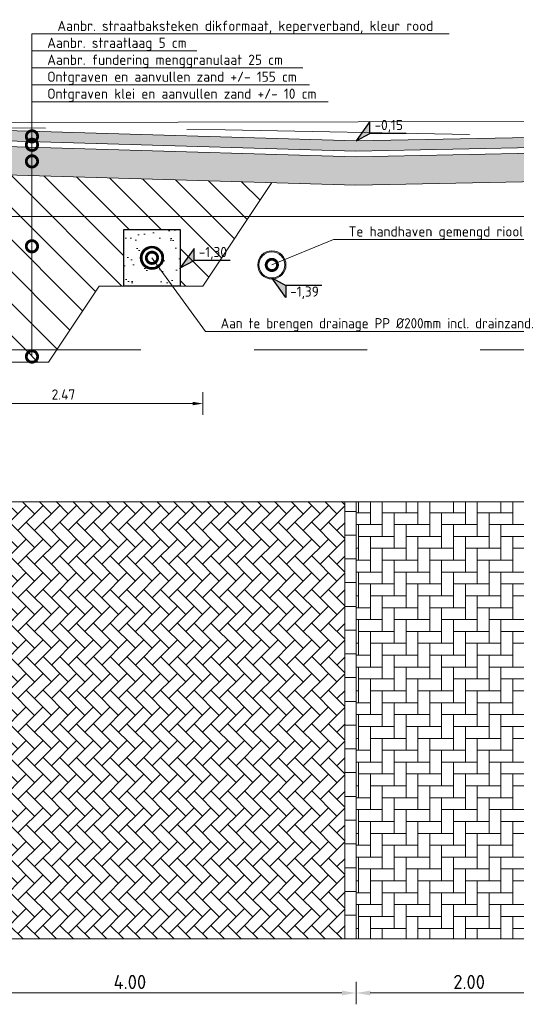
# Model space of a CAD drawing. Header units: metres. Extents: x 92403 to 95147, y 464428 to 465602.
# Tile 123 of 256: x 92446.16 to 92450.56, y 465187.68 to 465196.38. Entities that reach past the tile are written whole.
import ezdxf
from ezdxf import colors
from ezdxf.entities.mleader import LeaderData, LeaderLine
from ezdxf.enums import TextEntityAlignment as Align
from ezdxf.math import Vec2, Vec3

# ---------------------------------------------------------------- set-up
doc = ezdxf.new("R2010")
doc.units = ezdxf.units.M
for name, pattern in [('AL-NAP_LIJN', [15.25, 12, -1.5, 0.25, -1.5]), ('DASHED', [0.75, 0.5, -0.25]), ('RI-DRAINAGE', [19.2, 6, -1.8, 1.8, -1.8, 2.4, -1.8, 1.8, -1.8]), ('XX-AFBREEK', [7, 4, -1, 1, -1])]:
    doc.linetypes.add(name, pattern=pattern)
doc.layers.get('0').update_dxf_attribs({"linetype": 'CONTINUOUS'})
doc.layers.get('Defpoints').update_dxf_attribs({"linetype": 'CONTINUOUS'})
for name, color, linetype, lineweight in [('B-WE-OG-HOOGTELIJN-G', 7, 'CONTINUOUS', 18), ('B-WE-VH-VERHARDING_FUNDERING-A-50', 252, 'CONTINUOUS', 18), ('N-WE-GW-GROND_ZAND-AD-50', 7, 'CONTINUOUS', 18), ('N-WE-GW-GROND_ZAND_CUNETZAND-WERK-A-200', 7, 'CONTINUOUS', 18), ('N-WE-RI-DRAINAGE_DRAIN-G', 90, 'RI-DRAINAGE', 35), ('N-WE-VH-VERHARDING_FUNDERING-A-50', 252, 'CONTINUOUS', 18), ('X-XX-AL-AFBREEKLIJN-G', 7, 'XX-AFBREEK', 18), ('X-XX-AL-DETAIL1-G', 7, 'CONTINUOUS', 18), ('X-XX-AL-DETAIL1-GD', 7, 'CONTINUOUS', 25), ('X-XX-AL-DETAIL1-M', 7, 'CONTINUOUS', 18), ('X-XX-AL-DETAIL1-T18', 7, 'CONTINUOUS', 18), ('X-XX-AL-HOOGTELABEL-S', 7, 'CONTINUOUS', 25), ('X-XX-AL-M', 7, 'CONTINUOUS', 18), ('X-XX-AL-NAP-G', 7, 'AL-NAP_LIJN', 18), ('X-XX-AL-RMB - profiel', 7, 'CONTINUOUS', 9)]:
    doc.layers.add(name, color=color, linetype=linetype, lineweight=lineweight)
doc.layers.add('B-WE-RI-GWA-V', color=7, linetype='CONTINUOUS', lineweight=18, true_color=0xff8400)
doc.layers.add('N-WE-VH-VERHARDING_STRAATBAKSTEEN-DIK-ELLEBOOG-A', color=7, linetype='CONTINUOUS', lineweight=25, true_color=0xe1bfb7)
doc.styles.add('NLCS-ISO', font='NLCS-ISO.ttf')
doc.styles.add('NLCS-ISO-M50-T18', font='NLCS-ISO.ttf', dxfattribs={"height": 0.09})
doc.styles.add('NLCS-ISO-M50-T25', font='NLCS-ISO.ttf', dxfattribs={"height": 0.125})
doc.dimstyles.new('NLCS-M50-T18-PIJL_L2_H1', dxfattribs={"dimscale": 0.05, "dimtxt": 2.5, "dimasz": 1.8, "dimexe": 2, "dimexo": 2, "dimgap": 0.7, "dimtad": 1, "dimzin": 0, "dimdsep": 46, "dimtxsty": 'NLCS-ISO-M50-T18', "dimcen": 2.5, "dimdle": 2, "dimclrd": 256, "dimclre": 256, "dimclrt": 10, "dimadec": 1, "dimazin": 0, "dimtfac": 1, "dimtdec": 3, "dimtofl": 0, "dimtmove": 0, "dimatfit": 3, "dimfxl": 2, "dimfxlon": 1, "dimtfillclr": 256, "dimtolj": 1, "dimtzin": 0, "dimlwd": -1, "dimlwe": -1, "dimarcsym": 0})
doc.dimstyles.new('NLCS-M50-T25-PIJL_L2_H1', dxfattribs={"dimscale": 0.05, "dimtxt": 2.5, "dimasz": 2.5, "dimexe": 2, "dimexo": 2, "dimgap": 0.7, "dimtad": 1, "dimzin": 0, "dimdsep": 46, "dimtxsty": 'NLCS-ISO-M50-T25', "dimcen": 2.5, "dimdle": 2, "dimclrd": 256, "dimclre": 256, "dimclrt": 256, "dimadec": 1, "dimazin": 0, "dimtfac": 1, "dimtdec": 3, "dimtofl": 0, "dimtmove": 0, "dimatfit": 3, "dimfxl": 2, "dimfxlon": 1, "dimtfillclr": 256, "dimtolj": 1, "dimtzin": 0, "dimlwd": -1, "dimlwe": -1, "dimarcsym": 0})
pattern_1 = [(135, (0, 0), (-0.14142135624, -0.14142135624), [])]

# ---------------------------------------------------------------- blocks, each defined once
blk = doc.blocks.new('*D165')
at = {"layer": 'Defpoints', "color": 0, "transparency": 16777216}
for p in [(92445.1381, 465189.2344), (92449.1381, 465189.2344), (92445.1381, 465187.7792)]:
    blk.add_point(p, dxfattribs=at)
at = {"layer": 'X-XX-AL-M', "transparency": 16777216}
for p, q in [((92445.1381, 465187.8792), (92445.1381, 465187.6792)), ((92449.1381, 465187.8792), (92449.1381, 465187.6792)), ((92449.0131, 465187.7792), (92445.2631, 465187.7792))]:
    blk.add_line(p, q, dxfattribs=at)
for points in [[(92445.2631, 465187.8), (92445.2631, 465187.7583), (92445.1381, 465187.7792)], [(92449.0131, 465187.8), (92449.0131, 465187.7583), (92449.1381, 465187.7792)]]:
    blk.add_solid(points, dxfattribs=at)
at = {"layer": 'X-XX-AL-M', "transparency": 16777216, "insert": (92447.1381, 465187.8767), "char_height": 0.125, "attachment_point": 5, "style": 'NLCS-ISO-M50-T25'}
blk.add_mtext('\\A1;4.00', dxfattribs=at)
blk = doc.blocks.new('*D168')
at = {"layer": 'Defpoints', "color": 0, "transparency": 16777216}
for p in [(92449.1381, 465189.2344), (92451.1381, 465189.2344), (92451.1381, 465187.7792)]:
    blk.add_point(p, dxfattribs=at)
at = {"layer": 'X-XX-AL-M', "transparency": 16777216}
for p, q in [((92449.1381, 465187.8792), (92449.1381, 465187.6792)), ((92451.1381, 465187.8792), (92451.1381, 465187.6792)), ((92449.2631, 465187.7792), (92451.0131, 465187.7792))]:
    blk.add_line(p, q, dxfattribs=at)
for points in [[(92449.2631, 465187.8), (92449.2631, 465187.7583), (92449.1381, 465187.7792)], [(92451.0131, 465187.8), (92451.0131, 465187.7583), (92451.1381, 465187.7792)]]:
    blk.add_solid(points, dxfattribs=at)
at = {"layer": 'X-XX-AL-M', "transparency": 16777216, "insert": (92450.1381, 465187.8767), "char_height": 0.125, "attachment_point": 5, "style": 'NLCS-ISO-M50-T25'}
blk.add_mtext('\\A1;2.00', dxfattribs=at)
blk = doc.blocks.new('SAL-HOOGTELABEL_02-SO')
for p, q in [((2.46, 3.44), (0, 0)), ((2.46, 1.31), (2.46, 3.44)), ((0, 0), (2.46, 1.31)), ((8.84, 1.31), (2.46, 1.31))]:
    blk.add_line(p, q)
blk.add_solid([(2.46, 3.44), (0, 0), (2.46, 1.31)])
at = {"style": 'NLCS-ISO'}
blk.add_attdef('...', text='', height=1.8, dxfattribs=at).set_placement((5.77, 2.62), align=Align.MIDDLE)
blk = doc.blocks.new('_DotSmall')
at = {"const_width": 0.5}
blk.add_lwpolyline([(-0.0625, 0, 1), (0.0625, 0, 1)], format="xyb", close=True, dxfattribs=at)
blk = doc.blocks.new('*D896')
at = {"layer": 'Defpoints', "color": 0, "transparency": 16777216}
for p in [(92447.7833, 465194.0286), (92445.3175, 465193.356), (92445.3175, 465192.99)]:
    blk.add_point(p, dxfattribs=at)
at = {"layer": 'X-XX-AL-DETAIL1-M', "transparency": 16777216}
for p, q in [((92445.3175, 465193.09), (92445.3175, 465192.89)), ((92447.7833, 465193.09), (92447.7833, 465192.89)), ((92447.6933, 465192.99), (92445.4075, 465192.99))]:
    blk.add_line(p, q, dxfattribs=at)
for points in [[(92445.4075, 465193.005), (92445.4075, 465192.975), (92445.3175, 465192.99)], [(92447.6933, 465193.005), (92447.6933, 465192.975), (92447.7833, 465192.99)]]:
    blk.add_solid(points, dxfattribs=at)
at = {"layer": 'X-XX-AL-DETAIL1-M', "color": 10, "transparency": 16777216, "insert": (92446.5504, 465193.07), "char_height": 0.09, "attachment_point": 5, "style": 'NLCS-ISO-M50-T18'}
blk.add_mtext('\\A1;2.47', dxfattribs=at)

msp = doc.modelspace()

# ---------------------------------------------------------------- hatches: boundary and pattern name
at = {"layer": 'B-WE-RI-GWA-V'}
h = msp.add_hatch(color=256, dxfattribs=at)
h.dxf.hatch_style = 1
h.paths.add_polyline_path([(92448.51842, 465194.215548, 1), (92448.26842, 465194.215548, 1)])
h.paths.add_polyline_path([(92448.50842, 465194.215548, -1), (92448.27842, 465194.215548, -1)], flags=16)
at = {"layer": 'B-WE-VH-VERHARDING_FUNDERING-A-50'}
h = msp.add_hatch(dxfattribs=at)
h.set_pattern_fill('AVH-FUNDERING_GRANULAAT', color=256, scale=0.03, pattern_type=2)
h.set_pattern_definition([(0, (0.285, 0.192), (0, 0.3), [0, -0.3]), (0, (0.288, 0.087), (0, 0.3), [0, -0.3]), (0, (0.297, 0.249), (0, 0.3), [0, -0.3]), (338.1986, (0.141, 0.156), (0.900000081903, -0.29999997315), [0.0323109, -1.5832386]), (216.8699, (0.171, 0.144), (0.899999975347, 0.600000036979), [0.015, -1.485]), (130.6013, (0.159, 0.135), (1.5000001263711, -1.7999997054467), [0.0276585, -2.7382047]), (206.5651, (0.06, 0.099), (-0.299999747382, -0.30000039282), [0.0067083, -0.6641121]), (326.3099, (0.054, 0.096), (0.599999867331, -0.300000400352), [0.0108168, -1.0708488]), (108.4349, (0.063, 0.09), (-0.299999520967, 0.600000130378), [0.0094869, -0.9391965]), (225, (0.252, 0.069), (-5e-17, -0.30000009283), [0.0127278, -0.4115361]), (0, (0.243, 0.06), (0.3, 0.3), [0.018, -0.282]), (135, (0.261, 0.06), (-0.30000009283, 3e-17), [0.0127278, -0.4115361]), (251.5651, (0.216, 0.261), (0.299999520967, 0.600000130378), [0.0094869, -0.9391965]), (0, (0.213, 0.252), (0.3, 0.3), [0.015, -0.285]), (143.1301, (0.228, 0.252), (-0.899999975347, 0.600000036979), [0.015, -1.485]), (213.6901, (0.057, 0.264), (0.599999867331, 0.300000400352), [0.0108168, -1.0708488]), (341.5651, (0.048, 0.258), (-0.600000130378, 0.299999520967), [0.0189738, -0.9297096]), (126.8699, (0.066, 0.252), (0.600000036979, -0.899999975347), [0.015, -1.485]), (0, (0.144, 0.252), (0, 0.3), [0, -0.3]), (0, (0.063, 0.174), (0, 0.3), [0, -0.3]), (0, (0.147, 0.063), (0, 0.3), [0, -0.3]), (0, (0.228, 0.156), (0, 0.3), [0, -0.3]), (0, (0.141, 0.207), (0, 0.3), [0, -0.3]), (0, (0.075, 0.216), (0, 0.3), [0, -0.3]), (0, (0.102, 0.198), (0, 0.3), [0, -0.3]), (0, (0.09, 0.126), (0, 0.3), [0, -0.3]), (0, (0.018, 0.138), (0, 0.3), [0, -0.3]), (0, (0.021, 0.207), (0, 0.3), [0, -0.3]), (0, (0.012, 0.273), (0, 0.3), [0, -0.3]), (0, (0.105, 0.285), (0, 0.3), [0, -0.3]), (0, (0.171, 0.297), (0, 0.3), [0, -0.3]), (0, (0.276, 0.285), (0, 0.3), [0, -0.3]), (0, (0.204, 0.192), (0, 0.3), [0, -0.3]), (0, (0.174, 0.246), (0, 0.3), [0, -0.3]), (0, (0.198, 0.102), (0, 0.3), [0, -0.3]), (0, (0.108, 0.087), (0, 0.3), [0, -0.3]), (0, (0.198, 0.021), (0, 0.3), [0, -0.3]), (0, (0.099, 0.039), (0, 0.3), [0, -0.3]), (0, (0.003, 0.03), (0, 0.3), [0, -0.3]), (0, (0.039, 0.015), (0, 0.3), [0, -0.3]), (0, (0.042, 0.057), (0, 0.3), [0, -0.3]), (0, (0.243, 0.009), (0, 0.3), [0, -0.3]), (0, (0.279, 0.132), (0, 0.3), [0, -0.3]), (0, (0.264, 0.222), (0, 0.3), [0, -0.3]), (0, (0.126, 0.006), (0, 0.3), [0, -0.3])])
h.paths.add_polyline_path([(92451.638148, 465195.181186), (92451.138148, 465195.181186), (92451.138148, 465195.211169), (92449.136652, 465195.171149), (92445.138447, 465195.289397), (92445.138447, 465195.238367), (92445.140803, 465195.238367), (92445.140794, 465195.193367), (92444.945803, 465195.193367), (92444.695803, 465195.193367), (92444.638447, 465195.193367), (92444.638447, 465195.054075), (92449.135455, 465194.921075), (92451.642347, 465194.971201)])
at = {"layer": 'N-WE-GW-GROND_ZAND-AD-50'}
h = msp.add_hatch(dxfattribs=at)
h.set_pattern_fill('AGW-GROND_ZAND', color=256, scale=0.1, pattern_type=2)
h.set_pattern_definition([(37.5, (-2115.3075, 604.31946), (-0.00629933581, 0.1926823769), [0, -0.152, 0, -0.17, 0, -0.1625]), (7.5, (-2115.3075, 604.31946), (0.17697767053, 0.28221460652), [0, -0.082, 0, -0.137, 0, -0.0525]), (327.5, (-2115.4305, 604.31946), (0.311414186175, 0.000565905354), [0, -0.05, 0, -0.18, 0, -0.235]), (317.5, (-2115.4305, 604.31946), (0.30061266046, 0.0877675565), [0, -0.025, 0, -0.118, 0, -0.135])])
h.paths.add_polyline_path([(92447.083262, 465194.028649), (92447.583262, 465194.028649), (92447.583262, 465194.528649), (92447.333262, 465194.528649), (92447.083262, 465194.528649)])
h.paths.add_polyline_path([(92447.433262, 465194.278649, -1), (92447.233262, 465194.278649, -1)], flags=16)
at = {"layer": 'N-WE-GW-GROND_ZAND_CUNETZAND-WERK-A-200'}
h = msp.add_hatch(dxfattribs=at)
h.set_pattern_fill('AGW-WERK_ONTGRAVEN', color=256, scale=0.04, pattern_type=2)
h.set_pattern_definition(pattern_1)
h.paths.add_polyline_path([(92448.392854, 465194.943038), (92447.783262, 465194.028649), (92447.583262, 465194.028649), (92447.583262, 465194.528649), (92447.083262, 465194.528649), (92447.083262, 465194.028649), (92446.865905, 465194.028649), (92446.489806, 465193.4645), (92445.245168, 465193.4645), (92444.244133, 465194.966052), (92444.988428, 465194.936154), (92444.988428, 465195.043724)])
h = msp.add_hatch(dxfattribs=at)
h.set_pattern_fill('AGW-WERK_ONTGRAVEN', color=3, scale=0.04, pattern_type=2)
h.set_pattern_definition(pattern_1)
h.paths.add_polyline_path([(92446.489806, 465193.4645), (92445.245168, 465193.4645), (92445.317487, 465193.356021), (92446.417487, 465193.356021)])
at = {"layer": 'N-WE-VH-VERHARDING_STRAATBAKSTEEN-DIK-ELLEBOOG-A', "lineweight": 0, "ltscale": 1}
h = msp.add_hatch(color=256, dxfattribs=at)
h.dxf.hatch_style = 1
h.paths.add_polyline_path([(92451.138148, 465195.306186), (92451.138148, 465195.351186), (92449.138148, 465195.311186), (92445.220855, 465195.427054), (92445.138148, 465195.426905), (92445.138148, 465195.413507), (92445.138447, 465195.411637), (92445.138447, 465195.339419), (92449.136891, 465195.221164), (92451.138148, 465195.261179)])
at = {"layer": 'X-XX-AL-RMB - profiel', "ltscale": 0.1, "true_color": 0x794e4e}
h = msp.add_hatch(dxfattribs=at)
h.set_pattern_fill('KF-KEPER', color=27, angle=135)
h.set_pattern_definition([(135, (-13.84884, 108.69421), (-0.14849242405, 1e-17), [0.315, -0.105]), (45, (-13.99733, 108.54571), (-0.14849242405, 3e-17), [0.315, -0.105])])
h.paths.add_polyline_path([(92449.038148, 465192.122691), (92445.238148, 465192.122691), (92445.238148, 465188.256892), (92449.038148, 465188.256892)])
h = msp.add_hatch(dxfattribs=at)
h.set_pattern_fill('KF-HALFSTEENS', color=27)
h.set_pattern_definition([(0, (92449.03815, 465188.25689), (0.105, 0.105), [0.105, -0.105]), (90, (92449.03815, 465188.25689), (-0.105, 6e-18), [])])
h.paths.add_polyline_path([(92449.138148, 465192.122691), (92449.038148, 465192.122691), (92449.038148, 465188.256892), (92449.138148, 465188.256892)])
h = msp.add_hatch(dxfattribs=at)
h.set_pattern_fill('KF-KEPER', color=27, angle=90)
h.set_pattern_definition([(90, (92578.83457, 464366.83035), (-0.105, 0.105), [0.315, -0.105]), (0, (92578.62457, 464366.83035), (-0.105, 0.105), [0.315, -0.105])])
h.paths.add_polyline_path([(92451.038148, 465192.122691), (92449.138148, 465192.122691), (92449.138148, 465188.256892), (92451.038148, 465188.256892)])

# ---------------------------------------------------------------- linework, layer by layer
at = {"layer": 'B-WE-OG-HOOGTELIJN-G', "color": 1, "linetype": 'DASHED', "ltscale": 5, "flags": 128}
msp.add_lwpolyline([(92429.142167, 465195.6155), (92432.168067, 465195.5075), (92432.251421, 465195.4975), (92432.291918, 465195.4015), (92434.173484, 465195.3345), (92436.637849, 465195.4655), (92438.371853, 465195.4995), (92438.420863, 465195.6205), (92438.541283, 465195.6225), (92438.834192, 465195.6375), (92444.663873, 465195.5775), (92444.983454, 465195.5765), (92445.087938, 465195.5725), (92445.138148, 465195.4345), (92447.979309, 465195.4095), (92451.166836, 465195.3495), (92451.205111, 465195.4205), (92451.30552, 465195.4315), (92454.236302, 465195.4845)], dxfattribs=at)
at = {"layer": 'N-WE-RI-DRAINAGE_DRAIN-G', "linetype": 'ByBlock'}
for radius in [0.1, 0.09]:
    msp.add_circle((92447.333262, 465194.278649), radius, dxfattribs=at)
at = {"layer": 'N-WE-VH-VERHARDING_FUNDERING-A-50'}
msp.add_lwpolyline([(92448.392854, 465194.943038), (92447.783262, 465194.028649), (92447.583262, 465194.028649)], dxfattribs=at)
at = {"layer": 'X-XX-AL-AFBREEKLIJN-G', "color": 251, "flags": 128}
msp.add_lwpolyline([(92454.236302, 465193.4645), (92429.142167, 465193.4645)], dxfattribs=at)
at = {"layer": 'X-XX-AL-DETAIL1-G'}
for radius in [0.125, 0.115]:
    msp.add_circle((92448.39342, 465194.215548), radius, dxfattribs=at)
at = {"layer": 'X-XX-AL-DETAIL1-GD', "flags": 128}
msp.add_lwpolyline([(92447.333262, 465194.528649), (92447.583262, 465194.528649), (92447.583262, 465194.028649), (92447.083262, 465194.028649), (92447.083262, 465194.528649), (92447.333262, 465194.528649)], dxfattribs=at)
at = {"layer": 'X-XX-AL-NAP-G', "color": 142, "flags": 128}
for points in [[(92454.736301, 465195.49014), (92428.042167, 465195.442312)], [(92454.736302, 465194.642312), (92428.042167, 465194.642312)]]:
    msp.add_lwpolyline(points, dxfattribs=at)
at = {"layer": 'X-XX-AL-RMB - profiel', "flags": 128}
msp.add_lwpolyline([(92445.138148, 465195.4295), (92449.138148, 465195.311186), (92451.138148, 465195.351186), (92451.138148, 465195.261179), (92449.136891, 465195.221164), (92445.138148, 465195.339428)], close=True, dxfattribs=at)
at = {"layer": 'X-XX-AL-RMB - profiel'}
msp.add_lwpolyline([(92451.138148, 465195.211169), (92449.136652, 465195.171149), (92445.138447, 465195.289397)], dxfattribs=at)
at = {"layer": 'X-XX-AL-RMB - profiel', "flags": 128}
for points in [[(92444.695803, 465195.193367), (92444.638447, 465195.193367), (92444.638447, 465195.054075), (92449.135455, 465194.921075), (92451.642347, 465194.971201), (92451.638148, 465195.181186), (92451.288148, 465195.181186)], [(92447.083262, 465194.028649), (92446.865905, 465194.028649), (92446.417487, 465193.356021), (92445.317487, 465193.356021), (92444.244133, 465194.966052)]]:
    msp.add_lwpolyline(points, dxfattribs=at)
at = {"layer": 'X-XX-AL-RMB - profiel'}
msp.add_lwpolyline([(92464.086302, 465192.122691), (92421.372167, 465192.122691), (92421.372167, 465188.256892), (92464.086302, 465188.256892)], close=True, dxfattribs=at)
at = {"layer": 'X-XX-AL-RMB - profiel', "color": 27, "true_color": 0x794e4e}
for points in [[(92449.038148, 465188.256892), (92449.038148, 465192.122691)], [(92449.138148, 465188.256892), (92449.138148, 465192.122691)]]:
    msp.add_lwpolyline(points, dxfattribs=at)

# ---------------------------------------------------------------- block references
at = {"layer": 'X-XX-AL-HOOGTELABEL-S', "xscale": 0.05000000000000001, "yscale": 0.05000000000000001, "zscale": 0.05000000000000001}
for p, values in [((92449.138148, 465195.311186), {'...': '-0,15'}), ((92447.583262, 465194.188649), {'...': '-1,30'})]:
    msp.add_blockref('SAL-HOOGTELABEL_02-SO', p, dxfattribs=at).add_auto_attribs(values)
at = {"layer": 'X-XX-AL-HOOGTELABEL-S'}
ref = msp.add_blockref('SAL-HOOGTELABEL_02-SO', (92448.39342, 465194.100548), dxfattribs=dict(at, xscale=-0.05000000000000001, yscale=0.05, zscale=0.05, rotation=180))
ref.add_attrib('...', '-1,39', dxfattribs={"layer": '0', "height": 0.09, "style": 'NLCS-ISO'}).set_placement((92448.682057, 465193.969785), align=Align.MIDDLE)

# ---------------------------------------------------------------- dimensions: what is measured, and where the dimension line sits
at = {"layer": 'X-XX-AL-DETAIL1-M'}
dim = msp.add_linear_dim(base=(92445.317487, 465192.990036), p1=(92447.783262, 465194.028649), p2=(92445.317487, 465193.356021), dimstyle='NLCS-M50-T18-PIJL_L2_H1', override={"dimtmove": 1}, dxfattribs=at)
dim.commit()
dim.dimension.update_dxf_attribs({"geometry": '*D896', "text_midpoint": (92446.550374, 465192.990036), "dimtype": 160})
at = {"layer": 'X-XX-AL-M'}
for p2, distance, picture, middle in [((92445.138148, 465189.234357), 1.455174, '*D165', (92447.138148, 465187.876683)), ((92451.138148, 465189.234357), -1.455174, '*D168', (92450.138148, 465187.876683))]:
    dim = msp.add_aligned_dim(p1=(92449.138148, 465189.234357), p2=p2, distance=distance, dimstyle='NLCS-M50-T25-PIJL_L2_H1', dxfattribs=at)
    dim.commit()
    dim.dimension.update_dxf_attribs({"geometry": picture, "text_midpoint": middle})

# ---------------------------------------------------------------- leaders
at = {"layer": 'X-XX-AL-DETAIL1-T18'}
ml = msp.add_multileader_mtext('Standard', dxfattribs=at)
ml.set_content('\\pxi-3,l4,t4;{\\C256;Aanbr. straatbaksteken dikformaat, keperverband, kleur rood}', color=10, style='NLCS-ISO-M50-T18')
ml.set_leader_properties(color=256, lineweight=-1)
ml.set_arrow_properties(name='DOTSMALL')
ml.build(insert=Vec2(0, 0))
ml.multileader.update_dxf_attribs({"text_left_attachment_type": 5, "text_right_attachment_type": 5, "dogleg_length": 0.09, "arrow_head_size": 0.2})
ctx = ml.context
ctx.base_point, ctx.char_height, ctx.arrow_head_size, ctx.landing_gap_size, ctx.plane_origin = Vec3(92446.362119, 465196.257169), 0.09, 0.2, 0.045, Vec3(92446.272119, 465195.595069)
ctx.left_attachment, ctx.right_attachment = 5, 5
notes = []
notes.append((ctx, [(0, (1, 1, 0), (92446.272119, 465196.257169), (1, 0), 0.09, [(0, [(92446.272119, 465195.352046)], 0, [])])]))
ctx.mtext.insert, ctx.mtext.flow_direction = Vec3(92446.407119, 465196.374169), 5
ml = msp.add_multileader_mtext('Standard', dxfattribs=at)
ml.set_content('{\\C256;Aanbr. straatlaag 5 cm }', color=10, style='NLCS-ISO-M50-T18')
ml.set_leader_properties(color=256, lineweight=-1)
ml.set_arrow_properties(name='DOTSMALL')
ml.build(insert=Vec2(0, 0))
ml.multileader.update_dxf_attribs({"text_left_attachment_type": 5, "text_right_attachment_type": 5, "dogleg_length": 0.09, "arrow_head_size": 0.2})
ctx = ml.context
ctx.base_point, ctx.char_height, ctx.arrow_head_size, ctx.landing_gap_size, ctx.plane_origin = Vec3(92446.362119, 465196.107169), 0.09, 0.2, 0.045, Vec3(92446.272119, 465195.445069)
ctx.left_attachment, ctx.right_attachment = 5, 5
notes.append((ctx, [(0, (1, 1, 0), (92446.272119, 465196.107169), (1, 0), 0.09, [(0, [(92446.272119, 465195.277485)], 0, [])])]))
ctx.mtext.insert, ctx.mtext.flow_direction = Vec3(92446.407119, 465196.224169), 5
ml = msp.add_multileader_mtext('Standard', dxfattribs=at)
ml.set_content('{\\C256;Aanbr. fundering menggranulaat 25 cm}', color=10, style='NLCS-ISO-M50-T18')
ml.set_leader_properties(color=256, lineweight=-1)
ml.set_arrow_properties(name='DOTSMALL')
ml.build(insert=Vec2(0, 0))
ml.multileader.update_dxf_attribs({"text_left_attachment_type": 5, "text_right_attachment_type": 5, "dogleg_length": 0.09, "arrow_head_size": 0.2})
ctx = ml.context
ctx.base_point, ctx.char_height, ctx.arrow_head_size, ctx.landing_gap_size, ctx.plane_origin = Vec3(92446.362119, 465195.957169), 0.09, 0.2, 0.045, Vec3(92446.272119, 465195.295069)
ctx.left_attachment, ctx.right_attachment = 5, 5
notes.append((ctx, [(0, (1, 1, 0), (92446.272119, 465195.957169), (1, 0), 0.09, [(0, [(92446.272119, 465195.130998)], 0, [])])]))
ctx.mtext.insert, ctx.mtext.flow_direction = Vec3(92446.407119, 465196.074169), 5
ml = msp.add_multileader_mtext('Standard', dxfattribs=at)
ml.set_content('{\\C256;Ontgraven en aanvullen zand +/- 155 cm}', color=10, style='NLCS-ISO-M50-T18')
ml.set_leader_properties(color=256, lineweight=-1)
ml.set_arrow_properties(name='DOTSMALL')
ml.build(insert=Vec2(0, 0))
ml.multileader.update_dxf_attribs({"text_left_attachment_type": 5, "text_right_attachment_type": 5, "dogleg_length": 0.09, "arrow_head_size": 0.2})
ctx = ml.context
ctx.base_point, ctx.char_height, ctx.arrow_head_size, ctx.landing_gap_size, ctx.plane_origin = Vec3(92446.362119, 465195.807169), 0.09, 0.2, 0.045, Vec3(92446.272119, 465195.145069)
ctx.left_attachment, ctx.right_attachment = 5, 5
notes.append((ctx, [(0, (1, 1, 0), (92446.272119, 465195.807169), (1, 0), 0.09, [(0, [(92446.272119, 465194.380284)], 0, [])])]))
ctx.mtext.insert, ctx.mtext.width, ctx.mtext.flow_direction = Vec3(92446.407119, 465195.924169), 4.0068021, 5
ml = msp.add_multileader_mtext('Standard', dxfattribs=at)
ml.set_content('{\\C256;Ontgraven klei en aanvullen zand +/- 10 cm}', color=10, style='NLCS-ISO-M50-T18')
ml.set_leader_properties(color=256, lineweight=-1)
ml.set_arrow_properties(name='DOTSMALL')
ml.build(insert=Vec2(0, 0))
ml.multileader.update_dxf_attribs({"text_left_attachment_type": 5, "text_right_attachment_type": 5, "dogleg_length": 0.09, "arrow_head_size": 0.2})
ctx = ml.context
ctx.base_point, ctx.char_height, ctx.arrow_head_size, ctx.landing_gap_size, ctx.plane_origin = Vec3(92446.362119, 465195.657169), 0.09, 0.2, 0.045, Vec3(92446.272119, 465194.995069)
ctx.left_attachment, ctx.right_attachment = 5, 5
notes.append((ctx, [(0, (1, 1, 0), (92446.272119, 465195.657169), (1, 0), 0.09, [(0, [(92446.272119, 465193.405529)], 0, [])])]))
ctx.mtext.insert, ctx.mtext.width, ctx.mtext.flow_direction = Vec3(92446.407119, 465195.774169), 3.00274654, 5
ml = msp.add_multileader_mtext('Standard', dxfattribs=at)
ml.set_content('{\\C256;Te handhaven gemengd riool PVC %%C250mm}', color=10, style='NLCS-ISO-M50-T18')
ml.set_leader_properties(color=256, lineweight=-1)
ml.set_arrow_properties(name='DOTSMALL')
ml.build(insert=Vec2(0, 0))
ml.multileader.update_dxf_attribs({"text_left_attachment_type": 5, "text_right_attachment_type": 5, "dogleg_length": 0.09, "arrow_head_size": 0.2})
ctx = ml.context
ctx.base_point, ctx.char_height, ctx.arrow_head_size, ctx.landing_gap_size, ctx.plane_origin = Vec3(92449.027669, 465194.439502), 0.09, 0.2, 0.045, Vec3(92442.402825, 465195.409603)
ctx.left_attachment, ctx.right_attachment = 5, 5
notes.append((ctx, [(1, (1, 1, 0), (92448.937669, 465194.439502), (1, 0), 0.09, [(0, [(92448.39342, 465194.215548)], 0, [])])]))
ctx.mtext.insert, ctx.mtext.width, ctx.mtext.flow_direction = Vec3(92449.072669, 465194.556502), 3.00834132, 5
ml = msp.add_multileader_mtext('Standard', dxfattribs=at)
ml.set_content('{\\C256;Aan te brengen drainage PP %%C200mm incl. drainzand.}', color=10, style='NLCS-ISO-M50-T18')
ml.set_leader_properties(color=256, lineweight=-1)
ml.set_arrow_properties(name='DOTSMALL')
ml.build(insert=Vec2(0, 0))
ml.multileader.update_dxf_attribs({"text_left_attachment_type": 5, "text_right_attachment_type": 5, "dogleg_length": 0.09, "arrow_head_size": 0.2})
ctx = ml.context
ctx.base_point, ctx.char_height, ctx.arrow_head_size, ctx.landing_gap_size, ctx.plane_origin = Vec3(92447.895836, 465193.628083), 0.09, 0.2, 0.045, Vec3(92441.342667, 465195.472703)
ctx.left_attachment, ctx.right_attachment = 5, 5
notes.append((ctx, [(1, (1, 1, 0), (92447.805836, 465193.628083), (1, 0), 0.09, [(0, [(92447.333262, 465194.278649)], 0, [])])]))
ctx.mtext.insert, ctx.mtext.width, ctx.mtext.flow_direction = Vec3(92447.940836, 465193.745083), 3.00834132, 5
for ctx, leaders in notes:
    for number, flags, end, landing, length, lines in leaders:
        leader = LeaderData()
        leader.index, (leader.has_last_leader_line, leader.has_dogleg_vector, leader.attachment_direction) = number, flags
        leader.last_leader_point, leader.dogleg_vector, leader.dogleg_length = Vec3(end), Vec3(landing), length
        for number, points, colour, breaks in lines:
            line = LeaderLine()
            line.index, line.vertices, line.color, line.breaks = number, Vec3.list(points), colors.encode_raw_color(colour), breaks
            leader.lines.append(line)
        ctx.leaders.append(leader)

doc.saveas('drawing.dxf')
